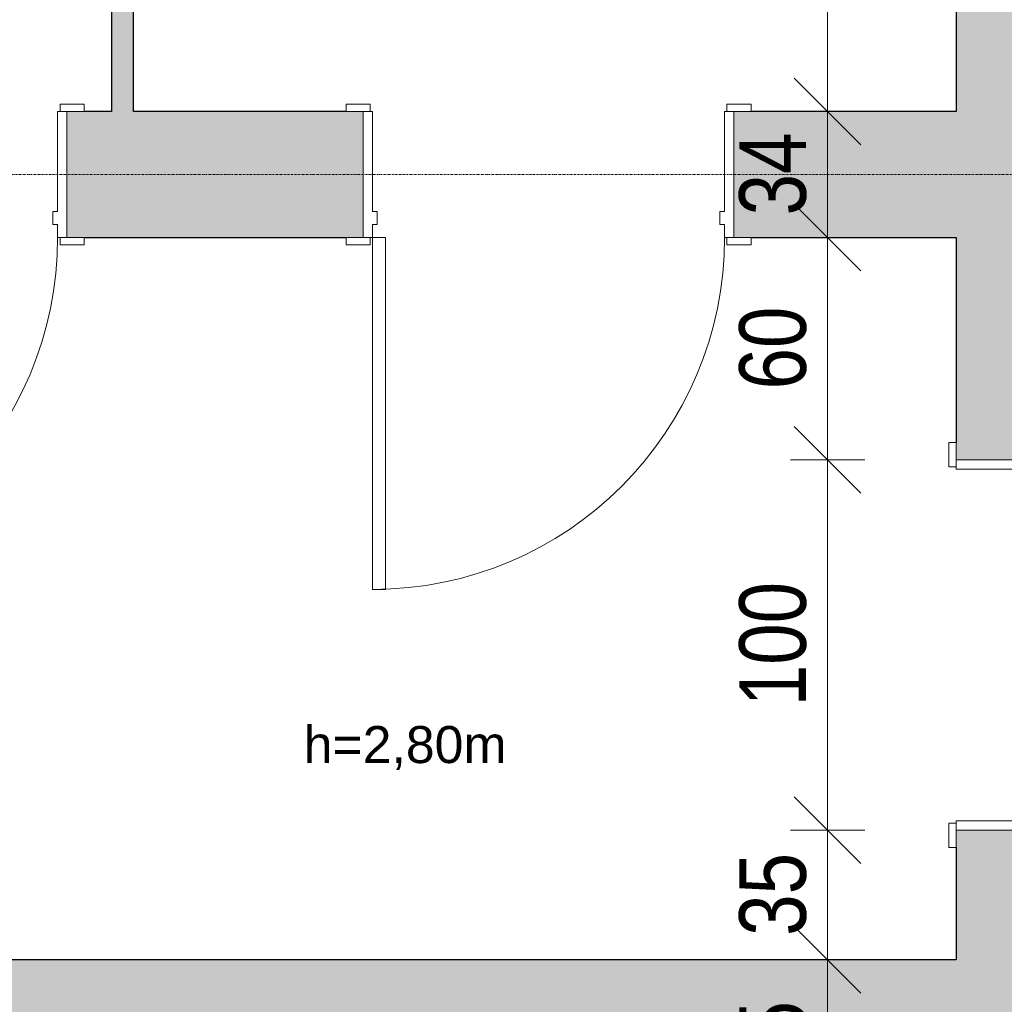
# Model space of a CAD drawing. Header units: centimetres. Extents: x 14733 to 18291, y -10798 to -8444.
# Tile 12 of 25: x 15941 to 16207, y -9593 to -9327. Entities that reach past the tile are written whole.
import ezdxf

# ---------------------------------------------------------------- set-up
doc = ezdxf.new("R2010")
doc.units = ezdxf.units.CM
doc.linetypes.add('Linia siatki', pattern=[0.9925, 0.47, -0.2175, 0.0875, -0.2175])
for name, color, linetype, lineweight in [('A-ANNO-DIMS', 211, 'Continuous', 9), ('A-ANNO-DIMS-100', 211, 'Continuous', 9), ('A-DOOR', 31, 'Continuous', 9), ('A-DOOR-FRAM', 31, 'Continuous', 18), ('A-WALL', 113, 'Continuous', 9), ('A-WALL-PATT', 111, 'Continuous', 25), ('G-ANNO-TEXT', 231, 'Continuous', 9), ('S-GRID', 1, 'Continuous', 9)]:
    doc.layers.add(name, color=color, linetype=linetype, lineweight=lineweight)
doc.styles.add('Arial_2', font='arial.ttf', dxfattribs={"height": 10})
doc.styles.add('Arial_3', font='arial.ttf', dxfattribs={"width": 0.8, "height": 18})
doc.dimstyles.new('Przekątna_-_1_8_mm_Arial', dxfattribs={"dimscale": 30.48, "dimtxt": 18.364669, "dimasz": 0.590551, "dimexe": 0.328084, "dimexo": 0.0625, "dimgap": 0.016404, "dimtad": 1, "dimdec": 0, "dimdsep": 46, "dimtxsty": 'Arial_3', "dimblk1": 'OBLIQUE', "dimblk2": 'OBLIQUE', "dimsah": 1, "dimcen": 0.09, "dimazin": 0, "dimtfac": 1, "dimtdec": 4, "dimtix": 1, "dimtmove": 0, "dimatfit": 3, "dimfxl": 0.328084, "dimfxlon": 1, "dimtvp": 1, "dimtolj": 1, "dimtzin": 0, "dimarcsym": 2})

# ---------------------------------------------------------------- blocks, each defined once
blk = doc.blocks.new('wewnetrzne dwupanelowe - 900 x 210-454856-1_Poziom piwnicy inwentaryzacja')
at = {"layer": 'A-DOOR', "lineweight": 18}
for p, q in [((47.5, 111.6825), (44, 111.6825)), ((44, 111.6825), (44, 16.6825)), ((47.5, 16.6825), (47.5, 111.6825)), ((44, 16.6825), (47.5, 16.6825))]:
    blk.add_line(p, q, dxfattribs=at)
at = {"layer": 'A-DOOR'}
for p, q in [((-48.135, 18.6825), (-54.635, 18.6825)), ((-54.635, 18.6825), (-54.635, 16.6825)), ((-48.135, 16.6825), (-48.135, 18.6825)), ((54.635, 18.6825), (48.135, 18.6825)), ((48.135, 18.6825), (48.135, 16.6825)), ((54.635, 16.6825), (54.635, 18.6825)), ((-54.635, 16.6825), (-48.135, 16.6825)), ((48.135, 16.6825), (54.635, 16.6825)), ((-48.135, -17.3175), (-54.635, -17.3175)), ((-54.635, -17.3175), (-54.635, -19.3175)), ((-48.135, -19.3175), (-48.135, -17.3175)), ((54.635, -17.3175), (48.135, -17.3175)), ((48.135, -17.3175), (48.135, -19.3175)), ((54.635, -19.3175), (54.635, -17.3175)), ((-54.635, -19.3175), (-48.135, -19.3175)), ((48.135, -19.3175), (54.635, -19.3175))]:
    blk.add_line(p, q, dxfattribs=at)
blk.add_arc((47.5, 16.6825), 95, 90, 180, dxfattribs=at)
at = {"layer": 'A-DOOR-FRAM'}
for p, q in [((-47.5, 16.6825), (-50, 16.6825)), ((-50, 16.6825), (-50, -17.3175)), ((-47.5, 13.1825), (-47.5, 16.6825)), ((47.5, 16.6825), (47.5, 13.1825)), ((50, 16.6825), (47.5, 16.6825)), ((50, -17.3175), (50, 16.6825)), ((-46.23, 13.1825), (-47.5, 13.1825)), ((-46.23, 9.69), (-46.23, 13.1825)), ((47.5, 13.1825), (46.23, 13.1825)), ((46.23, 13.1825), (46.23, 9.69)), ((-47.5, -17.3175), (-47.5, 9.69)), ((-47.5, 9.69), (-46.23, 9.69)), ((46.23, 9.69), (47.5, 9.69)), ((47.5, 9.69), (47.5, -17.3175)), ((-50, -17.3175), (-47.5, -17.3175)), ((47.5, -17.3175), (50, -17.3175))]:
    blk.add_line(p, q, dxfattribs=at)
blk = doc.blocks.new('Drzwi-wewnętrzne-jednoskrzydłowe-dwupanelowe-drewniane - Drzwi 1000 x 2000-592029-1_Poziom piwnicy inwentaryzacja')
at = {"layer": 'A-DOOR'}
for p, q in [((-54.635, 25.3175), (-48.135, 25.3175)), ((-54.635, 23.3175), (-54.635, 25.3175)), ((-48.135, 25.3175), (-48.135, 23.3175)), ((48.135, 25.3175), (54.635, 25.3175)), ((48.135, 23.3175), (48.135, 25.3175)), ((54.635, 25.3175), (54.635, 23.3175)), ((-48.135, 23.3175), (-54.635, 23.3175)), ((54.635, 23.3175), (48.135, 23.3175)), ((-54.635, -22.6825), (-48.135, -22.6825)), ((-54.635, -24.6825), (-54.635, -22.6825)), ((-48.135, -22.6825), (-48.135, -24.6825)), ((48.135, -22.6825), (54.635, -22.6825)), ((48.135, -24.6825), (48.135, -22.6825)), ((54.635, -22.6825), (54.635, -24.6825)), ((-48.135, -24.6825), (-54.635, -24.6825)), ((54.635, -24.6825), (48.135, -24.6825))]:
    blk.add_line(p, q, dxfattribs=at)
at = {"layer": 'A-DOOR', "lineweight": 18}
for p, q in [((44, -22.6825), (47.5, -22.6825)), ((44, -117.6825), (44, -22.6825)), ((47.5, -22.6825), (47.5, -117.6825)), ((47.5, -117.6825), (44, -117.6825))]:
    blk.add_line(p, q, dxfattribs=at)
at = {"layer": 'A-DOOR'}
blk.add_arc((47.5, -22.6825), 95, 180, 270, dxfattribs=at)
at = {"layer": 'A-DOOR-FRAM'}
for p, q in [((-50, 23.3175), (-47.5, 23.3175)), ((-50, -22.6825), (-50, 23.3175)), ((-47.5, 23.3175), (-47.5, -15.69)), ((47.5, 23.3175), (50, 23.3175)), ((47.5, -15.69), (47.5, 23.3175)), ((50, 23.3175), (50, -22.6825)), ((-47.5, -15.69), (-46.23, -15.69)), ((-46.23, -15.69), (-46.23, -19.1825)), ((46.23, -15.69), (47.5, -15.69)), ((46.23, -19.1825), (46.23, -15.69)), ((-47.5, -19.1825), (-47.5, -22.6825)), ((-46.23, -19.1825), (-47.5, -19.1825)), ((47.5, -19.1825), (46.23, -19.1825)), ((47.5, -22.6825), (47.5, -19.1825)), ((-47.5, -22.6825), (-50, -22.6825)), ((50, -22.6825), (47.5, -22.6825))]:
    blk.add_line(p, q, dxfattribs=at)
blk = doc.blocks.new('DIMBLOCK181-1_Poziom piwnicy inwentaryzacja')
at = {"layer": 'A-ANNO-DIMS-100'}
for p, q in [((16158.94, -9174.71), (16149.94, -9165.71)), ((16158.94, -9174.71), (16148.94, -9174.71)), ((16158.94, -9174.71), (16158.94, -9351.71)), ((16158.94, -9174.71), (16167.94, -9183.71)), ((16158.94, -9174.71), (16168.94, -9174.71)), ((16158.94, -9351.71), (16149.94, -9342.71)), ((16158.94, -9351.71), (16148.94, -9351.71)), ((16158.94, -9351.71), (16167.94, -9360.71)), ((16158.94, -9351.71), (16168.94, -9351.71))]:
    blk.add_line(p, q, dxfattribs=at)
at = {"layer": 'A-ANNO-DIMS-100', "color": 0, "insert": (16135.07, -9279.74), "char_height": 18, "width": 39.6677, "attachment_point": 1, "rotation": 90, "line_spacing_factor": 0.941778, "style": 'Arial_3'}
blk.add_mtext('177', dxfattribs=at)
blk = doc.blocks.new('_Oblique')
at = {"color": 0, "linetype": 'ByBlock', "lineweight": -2}
blk.add_line((-0.5, -0.5), (0.5, 0.5), dxfattribs=at)
blk = doc.blocks.new('DIMBLOCK182-1_Poziom piwnicy inwentaryzacja')
at = {"layer": 'A-ANNO-DIMS-100'}
for p, q in [((16158.94, -9351.71), (16149.94, -9342.71)), ((16158.94, -9351.71), (16148.94, -9351.71)), ((16158.94, -9351.71), (16158.94, -9385.71)), ((16158.94, -9351.71), (16167.94, -9360.71)), ((16158.94, -9351.71), (16168.94, -9351.71)), ((16158.94, -9385.71), (16149.94, -9376.71)), ((16158.94, -9385.71), (16148.94, -9385.71)), ((16158.94, -9385.71), (16167.94, -9394.71)), ((16158.94, -9385.71), (16168.94, -9385.71))]:
    blk.add_line(p, q, dxfattribs=at)
at = {"layer": 'A-ANNO-DIMS-100', "color": 0, "insert": (16135.07, -9379.73), "char_height": 18, "width": 26.4451, "attachment_point": 1, "rotation": 90, "line_spacing_factor": 0.941778, "style": 'Arial_3'}
blk.add_mtext('34', dxfattribs=at)
blk = doc.blocks.new('DIMBLOCK183-1_Poziom piwnicy inwentaryzacja')
at = {"layer": 'A-ANNO-DIMS-100'}
for p, q in [((16158.94, -9385.71), (16149.94, -9376.71)), ((16158.94, -9385.71), (16148.94, -9385.71)), ((16158.94, -9385.71), (16158.94, -9445.71)), ((16158.94, -9385.71), (16167.94, -9394.71)), ((16158.94, -9385.71), (16168.94, -9385.71)), ((16158.94, -9445.71), (16149.94, -9436.71)), ((16158.94, -9445.71), (16148.94, -9445.71)), ((16158.94, -9445.71), (16167.94, -9454.71)), ((16158.94, -9445.71), (16168.94, -9445.71))]:
    blk.add_line(p, q, dxfattribs=at)
at = {"layer": 'A-ANNO-DIMS-100', "color": 0, "insert": (16135.07, -9426.73), "char_height": 18, "width": 26.4451, "attachment_point": 1, "rotation": 90, "line_spacing_factor": 0.941778, "style": 'Arial_3'}
blk.add_mtext('60', dxfattribs=at)
blk = doc.blocks.new('DIMBLOCK184-1_Poziom piwnicy inwentaryzacja')
at = {"layer": 'A-ANNO-DIMS-100'}
for p, q in [((16158.94, -9445.71), (16149.94, -9436.71)), ((16158.94, -9445.71), (16148.94, -9445.71)), ((16158.94, -9445.71), (16158.94, -9545.71)), ((16158.94, -9445.71), (16167.94, -9454.71)), ((16158.94, -9445.71), (16168.94, -9445.71)), ((16158.94, -9545.71), (16149.94, -9536.71)), ((16158.94, -9545.71), (16148.94, -9545.71)), ((16158.94, -9545.71), (16167.94, -9554.71)), ((16158.94, -9545.71), (16168.94, -9545.71))]:
    blk.add_line(p, q, dxfattribs=at)
at = {"layer": 'A-ANNO-DIMS-100', "color": 0, "insert": (16135.07, -9512.24), "char_height": 18, "width": 39.6677, "attachment_point": 1, "rotation": 90, "line_spacing_factor": 0.941778, "style": 'Arial_3'}
blk.add_mtext('100', dxfattribs=at)
blk = doc.blocks.new('DIMBLOCK185-1_Poziom piwnicy inwentaryzacja')
at = {"layer": 'A-ANNO-DIMS-100'}
for p, q in [((16158.94, -9545.71), (16149.94, -9536.71)), ((16158.94, -9545.71), (16148.94, -9545.71)), ((16158.94, -9545.71), (16158.94, -9580.71)), ((16158.94, -9545.71), (16167.94, -9554.71)), ((16158.94, -9545.71), (16168.94, -9545.71)), ((16158.94, -9580.71), (16149.94, -9571.71)), ((16158.94, -9580.71), (16148.94, -9580.71)), ((16158.94, -9580.71), (16167.94, -9589.71)), ((16158.94, -9580.71), (16168.94, -9580.71))]:
    blk.add_line(p, q, dxfattribs=at)
at = {"layer": 'A-ANNO-DIMS-100', "color": 0, "insert": (16135.07, -9574.23), "char_height": 18, "width": 26.4451, "attachment_point": 1, "rotation": 90, "line_spacing_factor": 0.941778, "style": 'Arial_3'}
blk.add_mtext('35', dxfattribs=at)
blk = doc.blocks.new('DIMBLOCK186-1_Poziom piwnicy inwentaryzacja')
at = {"layer": 'A-ANNO-DIMS-100'}
for p, q in [((16158.94, -9580.71), (16149.94, -9571.71)), ((16158.94, -9580.71), (16148.94, -9580.71)), ((16158.94, -9580.71), (16158.94, -9625.71)), ((16158.94, -9580.71), (16167.94, -9589.71)), ((16158.94, -9580.71), (16168.94, -9580.71)), ((16158.94, -9625.71), (16149.94, -9616.71)), ((16158.94, -9625.71), (16148.94, -9625.71)), ((16158.94, -9625.71), (16167.94, -9634.71)), ((16158.94, -9625.71), (16168.94, -9625.71))]:
    blk.add_line(p, q, dxfattribs=at)
at = {"layer": 'A-ANNO-DIMS-100', "color": 0, "insert": (16135.07, -9614.23), "char_height": 18, "width": 26.4451, "attachment_point": 1, "rotation": 90, "line_spacing_factor": 0.941778, "style": 'Arial_3'}
blk.add_mtext('45', dxfattribs=at)

msp = doc.modelspace()

# ---------------------------------------------------------------- hatches: boundary and pattern name
at = {"layer": 'A-WALL-PATT', "lineweight": 9}
h = msp.add_hatch(color=256, dxfattribs=at)
h.paths.add_polyline_path([(16193.62, -10340.49), (16239.62, -10340.49), (16239.62, -10307.71), (16193.62, -10307.71), (16193.62, -10312.35)])
h.paths.add_polyline_path([(16239.62, -10207.71), (16239.62, -9825.71), (16193.62, -9825.71), (16193.62, -10207.71), (16236.12, -10207.71)])
h.paths.add_polyline_path([(16214.54, -9680.71), (16239.62, -9680.71), (16239.62, -9545.71), (16193.62, -9545.71), (16193.62, -9680.71), (16209.62, -9680.71)])
h.paths.add_polyline_path([(16193.62, -9445.71), (16239.62, -9445.71), (16239.62, -8812.71), (16193.62, -8812.71), (16193.62, -9442.15)])
msp.add_hatch(color=256, dxfattribs=at).paths.add_polyline_path([(15971.62, -9351.71), (15971.62, -9240.71), (15965.62, -9240.71), (15965.62, -9351.71)])
h = msp.add_hatch(color=256, dxfattribs=at)
h.paths.add_polyline_path([(16033.62, -9385.71), (16033.62, -9351.71), (15953.62, -9351.71), (15953.62, -9385.71), (16028.99, -9385.71)])
h.paths.add_polyline_path([(16138.26, -9385.71), (16193.62, -9385.71), (16193.62, -9351.71), (16133.62, -9351.71), (16133.62, -9385.71)])
h.paths.add_polyline_path([(15601.62, -9385.71), (15853.62, -9385.71), (15853.62, -9351.71), (15601.62, -9351.71), (15601.62, -9382.21)])
h.paths.add_polyline_path([(15496.99, -9385.71), (15501.62, -9385.71), (15501.62, -9351.71), (15365.62, -9351.71), (15365.62, -9385.71), (15442.68, -9385.71)])
h.paths.add_polyline_path([(15265.62, -9385.71), (15265.62, -9351.71), (15195.62, -9351.71), (15195.62, -9385.71), (15260.99, -9385.71)])
h = msp.add_hatch(color=256, dxfattribs=at)
h.paths.add_polyline_path([(15925.26, -9625.71), (16193.62, -9625.71), (16193.62, -9580.71), (15920.62, -9580.71), (15920.62, -9625.71)])
h.paths.add_polyline_path([(15652.22, -9625.71), (15820.62, -9625.71), (15820.62, -9580.71), (15537.62, -9580.71), (15537.62, -9625.71), (15542.26, -9625.71)])
h.paths.add_polyline_path([(15395.62, -9625.71), (15437.62, -9625.71), (15437.62, -9580.71), (15365.62, -9580.71), (15365.62, -9625.71), (15370.26, -9625.71)])
h.paths.add_polyline_path([(15265.62, -9625.71), (15265.62, -9580.71), (15195.62, -9580.71), (15195.62, -9625.71), (15260.99, -9625.71)])

# ---------------------------------------------------------------- linework, layer by layer
at = {"layer": 'A-WALL', "lineweight": 25}
for p, q in [((16193.62, -9174.71), (16193.62, -9351.71)), ((15965.62, -9240.71), (15965.62, -9351.71)), ((15971.62, -9351.71), (15971.62, -9240.71)), ((15965.62, -9351.71), (15958.26, -9351.71)), ((16028.99, -9351.71), (15971.62, -9351.71)), ((16193.62, -9351.71), (16138.26, -9351.71)), ((15958.26, -9385.71), (16028.99, -9385.71)), ((16138.26, -9385.71), (16193.62, -9385.71)), ((16193.62, -9385.71), (16193.62, -9441.08)), ((16193.62, -9550.35), (16193.62, -9580.71)), ((16193.62, -9580.71), (15925.26, -9580.71))]:
    msp.add_line(p, q, dxfattribs=at)
at = {"layer": 'S-GRID', "linetype": 'Linia siatki'}
msp.add_line((14732.76, -9368.71), (18230.94, -9368.71), dxfattribs=at)

# ---------------------------------------------------------------- block references
at = {"layer": 'A-DOOR'}
for name, p, rotation in [('wewnetrzne dwupanelowe - 900 x 210-454856-1_Poziom piwnicy inwentaryzacja', (15903.62, -9369.03), 180), ('wewnetrzne dwupanelowe - 900 x 210-454856-1_Poziom piwnicy inwentaryzacja', (16083.62, -9369.03), 180), ('Drzwi-wewnętrzne-jednoskrzydłowe-dwupanelowe-drewniane - Drzwi 1000 x 2000-592029-1_Poziom piwnicy inwentaryzacja', (16216.94, -9495.71), 89.99999999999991)]:
    msp.add_blockref(name, p, dxfattribs=dict(at, rotation=rotation))

# ---------------------------------------------------------------- texts
at = {"layer": 'G-ANNO-TEXT', "color": 7, "insert": (16017.52, -9517.59), "char_height": 10, "width": 64.9367, "attachment_point": 1, "style": 'Arial_2'}
msp.add_mtext('h=2,80m', dxfattribs=at)

# ---------------------------------------------------------------- dimensions: what is measured, and where the dimension line sits
at = {"layer": 'A-ANNO-DIMS'}
for base, p1, p2, override, picture, middle in [((16158.94, -9351.71), (16168.94, -9174.71), (16168.94, -9351.71), {"dimpost": '<>', "dimfxl": 177}, 'DIMBLOCK181-1_Poziom piwnicy inwentaryzacja', (16149.4, -9263.21)), ((16158.94, -9385.71), (16168.94, -9351.71), (16168.94, -9385.71), {"dimpost": '<>', "dimfxl": 34}, 'DIMBLOCK182-1_Poziom piwnicy inwentaryzacja', (16149.24, -9368.71)), ((16158.94, -9445.71), (16168.94, -9385.71), (16168.94, -9445.71), {"dimpost": '<>', "dimfxl": 60}, 'DIMBLOCK183-1_Poziom piwnicy inwentaryzacja', (16149.25, -9415.71)), ((16158.94, -9545.71), (16168.94, -9445.71), (16168.94, -9545.71), {"dimpost": '<>', "dimfxl": 100}, 'DIMBLOCK184-1_Poziom piwnicy inwentaryzacja', (16149.25, -9495.71)), ((16158.94, -9580.71), (16168.94, -9545.71), (16168.94, -9580.71), {"dimpost": '<>', "dimfxl": 35}, 'DIMBLOCK185-1_Poziom piwnicy inwentaryzacja', (16149.24, -9563.21)), ((16158.94, -9625.71), (16168.94, -9580.71), (16168.94, -9625.71), {"dimpost": '<>', "dimfxl": 45}, 'DIMBLOCK186-1_Poziom piwnicy inwentaryzacja', (16149.28, -9603.21))]:
    dim = msp.add_linear_dim(base=base, p1=p1, p2=p2, angle=90, dimstyle='Przekątna_-_1_8_mm_Arial', override=override, dxfattribs=at)
    dim.commit()
    dim.dimension.update_dxf_attribs({"geometry": picture, "text_midpoint": middle})

doc.saveas('drawing.dxf')
